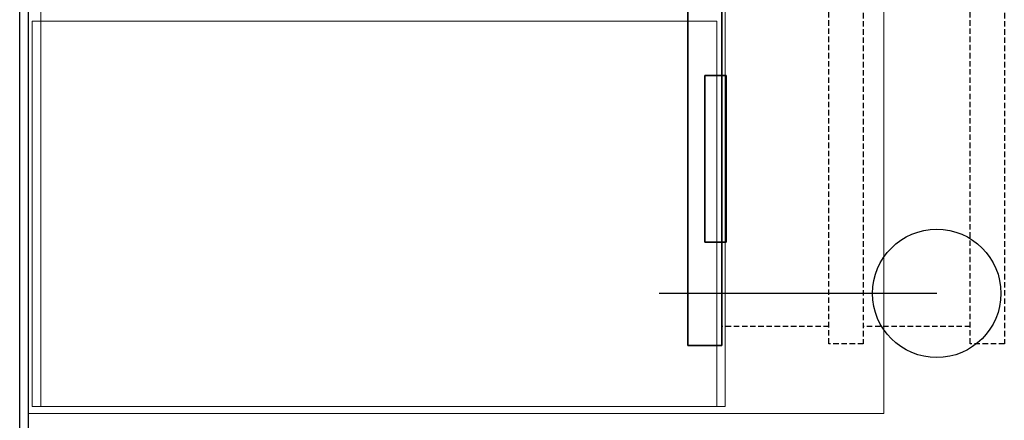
# Model space of a CAD drawing. Header units: millimetres. Extents: x 69858 to 162505, y 5570 to 25972.
# Tile 13 of 53: x 71794 to 72945, y 13651 to 14119. Entities that reach past the tile are written whole.
import ezdxf

# ---------------------------------------------------------------- set-up
doc = ezdxf.new("R2010")
doc.units = ezdxf.units.MM
doc.header["$LTSCALE"] = 2.5
for name, pattern in [('CONTINUA', [0]), ('DASHED', [19.05, 12.7, -6.35]), ('NASCOSTA', [0.381, 0.254, -0.127])]:
    doc.linetypes.add(name, pattern=pattern)
for name, color, linetype in [('Arch', 7, 'Continuous'), ('IQ_200_3D', 1, 'Continuous'), ('IQ_204_2D', 7, 'CONTINUA')]:
    doc.layers.add(name, color=color, linetype=linetype)
for name, color, linetype, lineweight in [('CKD Equipments', 252, 'Continuous', 0), ('EQUIPMENT', 210, 'Continuous', 0), ('FURNITURES', 30, 'Continuous', 15), ('WALL', 132, 'Continuous', 25)]:
    doc.layers.add(name, color=color, linetype=linetype, lineweight=lineweight)
doc.dimstyles.new('AJKD_30', dxfattribs={"dimscale": 30, "dimtxt": 2, "dimasz": 1, "dimexe": 0.8, "dimexo": 0.8, "dimgap": 0.5, "dimtad": 1, "dimdec": 0, "dimzin": 0, "dimdsep": 46, "dimtxsty": 'Standard', "dimblk": 'ARCHTICK', "dimcen": 0.125, "dimclrd": 251, "dimclre": 251, "dimclrt": 42, "dimadec": 0, "dimazin": 0, "dimtfac": 1, "dimtdec": 0, "dimtix": 1, "dimtmove": 0, "dimatfit": 3, "dimfxl": 1, "dimtolj": 1, "dimtzin": 0, "dimarcsym": 1})

# ---------------------------------------------------------------- blocks, each defined once
blk = doc.blocks.new('*U95')
at = {"color": 8}
blk.add_lwpolyline([(0, -100), (6936.3, -100), (6936.3, -90), (0, -90)], close=True, dxfattribs=at)
blk = doc.blocks.new('_ArchTick')
at = {"color": 0, "linetype": 'ByBlock', "const_width": 0.15}
blk.add_lwpolyline([(-0.5, -0.5), (0.5, 0.5)], dxfattribs=at)
blk = doc.blocks.new('ARCH')
at = {"layer": 'CKD Equipments', "color": 8}
for points in [[(115735.4, 12600.2), (115735.4, 10800.2), (116535.4, 10800.2), (116535.4, 12600.2), (115735.4, 12600.2)], [(115725.4, 11250.2), (115725.4, 10800.2), (116525.4, 10800.2), (116525.4, 11250.2), (115725.4, 11250.2)]]:
    blk.add_lwpolyline(points, dxfattribs=at)
at = {"layer": 'EQUIPMENT', "color": 8, "linetype": 'DASHED', "lineweight": 18, "ltscale": 800}
blk.add_lwpolyline([(115720.8, 13210.6), (115720.8, 10791.8), (116720.8, 10791.8), (116720.8, 13210.6)], close=True, dxfattribs=at)
at = {"layer": 'IQ_200_3D', "color": 8}
for points in [[(116491.5, 10871.4, 430), (116491.5, 10871.4, 650), (116491.5, 11307.4, 650), (116491.5, 11307.4, 430)], [(116491.5, 10871.4, 650), (116531.5, 10871.4, 650), (116531.5, 11307.4, 650), (116491.5, 11307.4, 650)], [(116531.5, 10871.4, 430), (116491.5, 10871.4, 430), (116491.5, 11307.4, 430), (116531.5, 11307.4, 430)], [(116491.5, 10871.4, 205), (116491.5, 10871.4, 425), (116491.5, 11307.4, 425), (116491.5, 11307.4, 205)], [(116491.5, 10871.4, 425), (116531.5, 10871.4, 425), (116531.5, 11307.4, 425), (116491.5, 11307.4, 425)], [(116531.5, 10871.4, 205), (116491.5, 10871.4, 205), (116491.5, 11307.4, 205), (116531.5, 11307.4, 205)], [(116511.5, 10991.9, 599.6), (116511.5, 11186.9, 599.6), (116531.5, 11186.9, 565), (116531.5, 10991.9, 565)], [(116511.5, 10991.9, 599.6), (116531.5, 10991.9, 635), (116531.5, 11186.9, 635), (116511.5, 11186.9, 599.6)], [(116531.5, 11186.9, 635), (116531.5, 11186.9, 565), (116511.5, 11186.9, 599.6)], [(116511.5, 10991.9, 374.6), (116511.5, 11186.9, 374.6), (116531.5, 11186.9, 340), (116531.5, 10991.9, 340)], [(116511.5, 10991.9, 374.6), (116531.5, 10991.9, 410), (116531.5, 11186.9, 410), (116511.5, 11186.9, 374.6)], [(116531.5, 11186.9, 410), (116531.5, 11186.9, 340), (116511.5, 11186.9, 374.6)], [(116531.5, 10991.9, 635), (116536.5, 10991.9, 635), (116536.5, 11186.9, 635), (116531.5, 11186.9, 635)], [(116536.5, 11186.9, 635), (116531.5, 11186.9, 635), (116531.5, 11186.9, 605), (116536.5, 11186.9, 605)], [(116531.5, 11186.9, 605), (116536.5, 11186.9, 605), (116536.5, 10991.9, 605), (116531.5, 10991.9, 605)], [(116531.5, 10991.9, 410), (116536.5, 10991.9, 410), (116536.5, 11186.9, 410), (116531.5, 11186.9, 410)], [(116536.5, 11186.9, 410), (116531.5, 11186.9, 410), (116531.5, 11186.9, 380), (116536.5, 11186.9, 380)], [(116531.5, 11186.9, 380), (116536.5, 11186.9, 380), (116536.5, 10991.9, 380), (116531.5, 10991.9, 380)], [(116536.5, 10991.9, 635), (116536.5, 10991.9, 605), (116536.5, 11186.9, 605), (116536.5, 11186.9, 635)], [(116536.5, 10991.9, 410), (116536.5, 10991.9, 380), (116536.5, 11186.9, 380), (116536.5, 11186.9, 410)], [(116531.5, 10991.9, 635), (116531.5, 10991.9, 565), (116511.5, 10991.9, 599.6)], [(116531.5, 10991.9, 410), (116531.5, 10991.9, 340), (116511.5, 10991.9, 374.6)], [(116536.5, 10991.9, 605), (116531.5, 10991.9, 605), (116531.5, 10991.9, 635), (116536.5, 10991.9, 635)], [(116536.5, 10991.9, 380), (116531.5, 10991.9, 380), (116531.5, 10991.9, 410), (116536.5, 10991.9, 410)], [(116491.5, 10871.4, 650), (116531.5, 10871.4, 650), (116531.5, 10871.4, 430), (116491.5, 10871.4, 430)], [(116491.5, 10871.4, 425), (116531.5, 10871.4, 425), (116531.5, 10871.4, 205), (116491.5, 10871.4, 205)]]:
    blk.add_3dface(points, dxfattribs=at)
at = {"layer": 'IQ_200_3D', "color": 8, "invisible_edges": 5}
for points in [[(116531.5, 10991.9, 565), (116531.5, 10871.4, 430), (116531.5, 11307.4, 430), (116531.5, 11186.9, 565)], [(116531.5, 10871.4, 650), (116531.5, 10991.9, 635), (116531.5, 11186.9, 635), (116531.5, 11307.4, 650)], [(116531.5, 11307.4, 650), (116531.5, 11186.9, 635), (116531.5, 11186.9, 565), (116531.5, 11307.4, 430)], [(116531.5, 10991.9, 340), (116531.5, 10871.4, 205), (116531.5, 11307.4, 205), (116531.5, 11186.9, 340)], [(116531.5, 10871.4, 425), (116531.5, 10991.9, 410), (116531.5, 11186.9, 410), (116531.5, 11307.4, 425)], [(116531.5, 11307.4, 425), (116531.5, 11186.9, 410), (116531.5, 11186.9, 340), (116531.5, 11307.4, 205)], [(116531.5, 10871.4, 650), (116531.5, 10991.9, 635), (116531.5, 10991.9, 565), (116531.5, 10871.4, 430)], [(116531.5, 10871.4, 425), (116531.5, 10991.9, 410), (116531.5, 10991.9, 340), (116531.5, 10871.4, 205)]]:
    blk.add_3dface(points, dxfattribs=at)
at = {"layer": 'IQ_204_2D', "color": 8, "linetype": 'NASCOSTA', "ltscale": 10}
for p, q in [((116656.5, 10893.4), (116531.5, 10893.4)), ((116821.5, 10893.4), (116696.5, 10893.4))]:
    blk.add_line(p, q, dxfattribs=at)
for points in [[(116656.5, 10873.4), (116656.5, 11307.4), (116696.5, 11307.4), (116696.5, 10873.4), (116656.5, 10873.4)], [(116821.5, 10873.4), (116821.5, 11307.4), (116861.5, 11307.4), (116861.5, 10873.4), (116821.5, 10873.4)]]:
    blk.add_lwpolyline(points, dxfattribs=at)
at = {"layer": 'WALL', "color": 8, "xscale": -1, "rotation": 89.99999999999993}
blk.add_blockref('*U95', (115620.8, 13310.6), dxfattribs=at)
at = {"layer": 'FURNITURES', "color": 8}
blk.add_leader([(116782.5, 10932.2, -0.2), (116458, 10932.2, -0.2)], dimstyle='AJKD_30', override={"dimasz": 5, "dimgap": 0.5, "dimtad": 0, "dimldrblk": 'DotBlank', "dimfxl": 0.18, "dimfxlon": 1, "dimarcsym": 2}, dxfattribs=at)

msp = doc.modelspace()

# ---------------------------------------------------------------- block references
at = {"layer": 'Arch'}
msp.add_blockref('ARCH', (-43916.7, 2867), dxfattribs=at)

doc.saveas('drawing.dxf')
